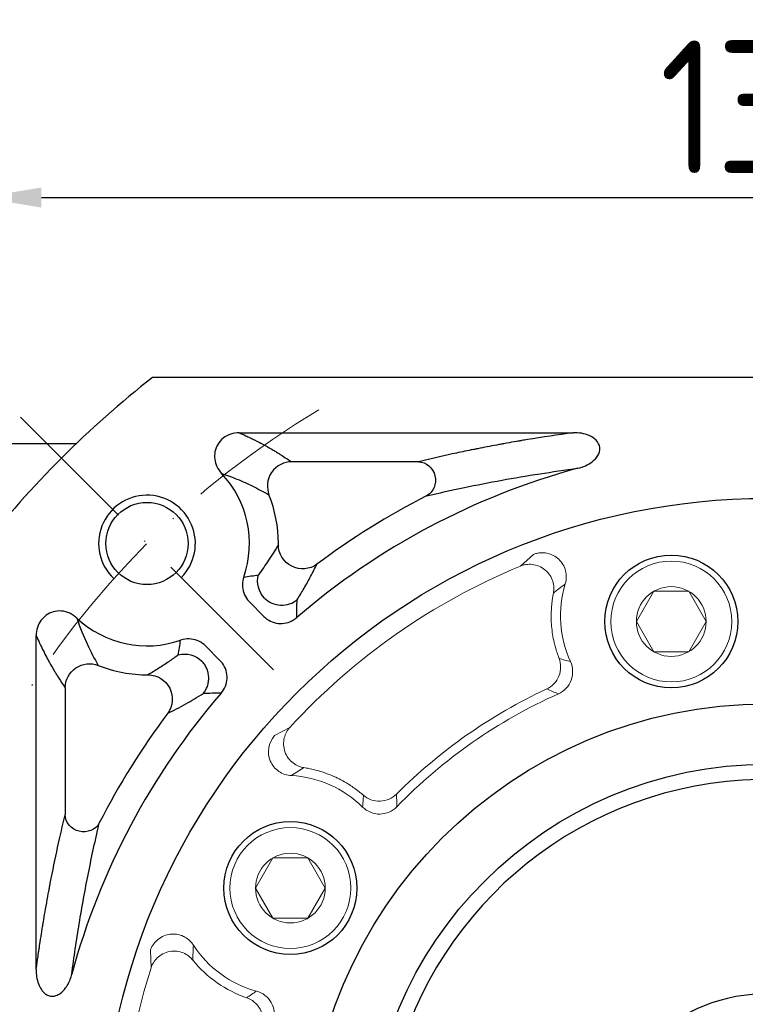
# Model space of a CAD drawing. Header units: millimetres. Extents: x 7053 to 8260, y -521 to 182.
# Tile 6 of 14: x 7152 to 7212, y -69 to 13. Entities that reach past the tile are written whole.
import ezdxf

# ---------------------------------------------------------------- set-up
doc = ezdxf.new("R2010")
doc.units = ezdxf.units.MM
doc.linetypes.add('ACAD_ISO10W100', pattern=[18, 12, -3, 0, -3])
for name, color, linetype, lineweight in [('6文字层', 3, 'Continuous', 35), ('中心线层', 7, 'ACAD_ISO10W100', 0), ('粗实线', 7, 'Continuous', 40), ('细实线', 7, 'Continuous', 18)]:
    doc.layers.add(name, color=color, linetype=linetype, lineweight=lineweight)
doc.layers.add('标注线', color=7, linetype='Continuous')
doc.styles.add('工程字', font='gbenor.shx', dxfattribs={"bigfont": 'gbcbig.shx'})
doc.dimstyles.new('DIMSTYLE_17', dxfattribs={"dimtxt": 8, "dimasz": 12, "dimexe": 0.18, "dimexo": 1, "dimgap": 1, "dimtad": 1, "dimtih": 1, "dimtoh": 1, "dimdec": 3, "dimdsep": 46, "dimtxsty": 'Standard', "dimblk": '_FILLED', "dimblk1": '_FILLED', "dimblk2": '_FILLED', "dimcen": 0.09, "dimadec": 0, "dimazin": 0, "dimtol": 1, "dimtp": 0.1, "dimtm": 0.1, "dimtfac": 0.7, "dimtdec": 3, "dimtofl": 0, "dimtmove": 0, "dimatfit": 3, "dimldrblk": '_FILLED', "dimfxl": 1, "dimtolj": 1, "dimarcsym": 0})
doc.dimstyles.new('ISO-25', dxfattribs={"dimtxt": 11, "dimasz": 5, "dimexe": 1.25, "dimexo": 1, "dimgap": 2, "dimtad": 1, "dimtxsty": '工程字', "dimcen": 2, "dimadec": 0, "dimazin": 0, "dimtfac": 1, "dimtmove": 0, "dimatfit": 3, "dimfxl": 1, "dimarcsym": 0})

# ---------------------------------------------------------------- blocks, each defined once
blk = doc.blocks.new('*D88')
at = {"layer": '6文字层', "color": 0, "lineweight": -2}
for p, q in [((7148.618, -30.274), (7148.618, -0.936)), ((7278.618, -30.274), (7278.618, -0.936)), ((7153.618, -2.186), (7273.618, -2.186))]:
    blk.add_line(p, q, dxfattribs=at)
at = {"layer": '6文字层', "color": 0}
for points in [[(7153.618, -1.352), (7153.618, -3.019), (7148.618, -2.186)], [(7273.618, -3.019), (7273.618, -1.352), (7278.618, -2.186)]]:
    blk.add_solid(points, dxfattribs=at)
at = {"layer": 'Defpoints', "color": 0}
for p in [(7278.618, -2.186), (7148.618, -31.274), (7278.618, -31.274)]:
    blk.add_point(p, dxfattribs=at)
at = {"layer": '6文字层', "color": 0, "insert": (7213.618, 5.314), "char_height": 11, "attachment_point": 5, "style": '工程字'}
blk.add_mtext('130', dxfattribs=at)
blk = doc.blocks.new('_FILLED')
at = {"color": 0, "linetype": 'ByBlock'}
blk.add_solid([(0, 0), (-1, 0.133), (-1, -0.133)], dxfattribs=at)
blk = doc.blocks.new('*D90')
at = {"layer": '6文字层', "color": 0, "lineweight": -2}
for p, q in [((7284.889, -2.883), (7272.818, -16.296)), ((7309.806, -2.883), (7284.889, -2.883)), ((7213.528, -82.08), (7213.708, -82.08)), ((7213.618, -82.17), (7213.618, -81.99))]:
    blk.add_line(p, q, dxfattribs=at)
at = {"layer": 'Defpoints', "color": 0}
for p in [(7268.805, -20.756), (7158.431, -143.404)]:
    blk.add_point(p, dxfattribs=at)
at = {"layer": '6文字层', "color": 0, "lineweight": -2, "xscale": 6, "yscale": 6, "zscale": 6, "rotation": 228.0152339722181}
blk.add_blockref('_FILLED', (7268.805, -20.756), dxfattribs=at)
at = {"layer": '6文字层', "color": 0, "lineweight": 25, "insert": (7298.347, 3.617), "char_height": 11, "attachment_point": 5, "style": '工程字'}
blk.add_mtext('\\A1;∅165', dxfattribs=at)
blk = doc.blocks.new('*D92')
at = {"layer": '6文字层', "color": 0, "lineweight": -2}
for p, q in [((7213.528, -82.08), (7213.708, -82.08)), ((7213.618, -82.17), (7213.618, -81.99)), ((7247.835, -185.638), (7238.246, -156.617)), ((7273.669, -185.638), (7247.835, -185.638))]:
    blk.add_line(p, q, dxfattribs=at)
at = {"layer": 'Defpoints', "color": 0}
for p in [(7190.871, -13.241), (7236.364, -150.92)]:
    blk.add_point(p, dxfattribs=at)
at = {"layer": '6文字层', "color": 0, "lineweight": -2, "xscale": 6, "yscale": 6, "zscale": 6, "rotation": 108.2846789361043}
blk.add_blockref('_FILLED', (7236.364, -150.92), dxfattribs=at)
at = {"layer": '6文字层', "color": 0, "lineweight": 25, "insert": (7261.752, -179.138), "char_height": 11, "attachment_point": 5, "style": '工程字'}
blk.add_mtext('\\A1;∅145', dxfattribs=at)
blk = doc.blocks.new('*D93')
at = {"layer": '6文字层', "color": 0, "lineweight": -2}
for p, q in [((7151.192, -144.505), (7145.722, -149.976)), ((7213.618, -153.08), (7213.618, -178.099))]:
    blk.add_line(p, q, dxfattribs=at)
blk.add_arc((7213.618, -82.08), 94.769, 228.02327, 266.97673, dxfattribs=at)
at = {"layer": '6文字层', "color": 0}
for points in [[(7150.807, -151.929), (7149.66, -153.138), (7146.606, -149.092)], [(7208.597, -177.55), (7208.641, -175.884), (7213.618, -176.849)]]:
    blk.add_solid(points, dxfattribs=at)
at = {"layer": 'Defpoints', "color": 0}
for p in [(7213.618, -12.08), (7172.805, -122.893), (7151.9, -143.798), (7213.618, -152.08), (7166.233, -164.153)]:
    blk.add_point(p, dxfattribs=at)
at = {"layer": '6文字层', "color": 0, "insert": (7180.221, -162.706), "char_height": 11, "attachment_point": 5, "rotation": 337.5, "style": '工程字'}
blk.add_mtext('45%%d', dxfattribs=at)

msp = doc.modelspace()

# ---------------------------------------------------------------- linework, layer by layer
for p, q in [((7169.9772, -21.6537), (7197.6098, -21.6537)), ((7184.8041, -24.0452), (7174.2891, -24.0452)), ((7172.0235, -36.8469), (7170.831, -35.6545)), ((7153.1909, -66.0726), (7153.1909, -38.44)), ((7167.1917, -39.2938), (7168.3841, -40.4863)), ((7155.5825, -42.7519), (7155.5825, -53.2669))]:
    msp.add_line(p, q)
at = {"color": 7, "linetype": 'Continuous', "lineweight": 15}
for p, q in [((7194.316, -31.7154), (7193.2469, -32.6857)), ((7174.1689, -46.0443), (7172.8915, -46.717)), ((7162.629, -64.4922), (7162.6851, -65.9348))]:
    msp.add_line(p, q, dxfattribs=at)
for centre, radius, start, end in [((7162.3523, -30.8151), 8.4734, 340.865406, 43.2348), ((7213.6175, -82.0803), 59.5734, 105.196544, 130.746969), ((7162.3523, -30.8151), 10.8649, 0, 21.812672), ((7213.6175, -82.0803), 61.9649, 117.003596, 126.90813), ((7162.3523, -30.8151), 10.8649, 359.442948, 0), ((7162.3523, -30.8151), 8.4734, 226.7652, 289.134578), ((7162.3523, -30.8151), 10.8649, 248.187328, 270.557052), ((7213.6175, -82.0803), 59.5734, 139.253028, 164.803455), ((7213.6175, -82.0803), 61.9649, 143.09187, 152.996404)]:
    msp.add_arc(centre, radius, start, end)
for start, end in [(112.411529, 137.588538), (162.411462, 197.588538)]:
    msp.add_arc((7213.6175, -82.0803), 53.4303, start, end, dxfattribs=at)
at = {"extrusion": (0, 0, -1)}
for centre, major_axis, ratio, start_param, end_param in [((7184.8041, -25.5395), (-0.3502, 1.4585), 0.9364146, 0.2510083, 2.8905843), ((7175.209, -30.9401), (1.7848, -0.9025), 0.9810146, 0.466104, 2.6754886), ((7173.4942, -33.9369), (0.5066, -1.9348), 0.9949025, 1.043729, 2.0978636), ((7165.4742, -41.957), (-1.9348, 0.5066), 0.9949025, 1.043729, 2.0978636), ((7157.5749, -42.7519), (-1.6562, -1.1211), 0.9880381, 0.6006447, 2.5409473), ((7162.4773, -43.6718), (-0.9025, 1.7848), 0.9810146, 0.466104, 2.6754886), ((7157.0768, -53.2669), (1.4585, -0.3502), 0.9364146, 0.2510083, 2.8905843)]:
    msp.add_ellipse(centre, major_axis=major_axis, ratio=ratio, start_param=start_param, end_param=end_param, dxfattribs=at)
for points, knots in [([(7169.9772, -21.6537), (7169.7412, -21.6509), (7169.5011, -21.6873), (7169.0516, -21.8372), (7168.8358, -21.9535), (7168.4743, -22.2444), (7168.3205, -22.4201), (7168.0954, -22.7978), (7168.0166, -23.0026), (7167.9339, -23.4162), (7167.9272, -23.6303), (7167.9812, -24.0489), (7168.0442, -24.2584), (7168.2343, -24.6562), (7168.368, -24.8473), (7168.5256, -25.0108)], [0, 0, 0, 0, 0.151852, 0.151852, 0.3042257, 0.3042257, 0.4488057, 0.4488057, 0.5846145, 0.5846145, 0.7175857, 0.7175857, 0.853995, 0.853995, 1, 1, 1, 1]), ([(7169.9772, -21.6537), (7170.1308, -21.7201), (7170.3186, -21.8029), (7170.6419, -21.9516), (7170.7565, -22.0052), (7170.9376, -22.0919), (7171.0304, -22.1368), (7171.1264, -22.184), (7171.1911, -22.216), (7171.2241, -22.2323), (7171.5188, -22.3797), (7171.7377, -22.495), (7172.0143, -22.6444), (7172.0978, -22.6902), (7172.211, -22.7531), (7172.2646, -22.7831), (7172.3138, -22.8108), (7172.3377, -22.8243), (7172.3494, -22.831), (7172.3609, -22.8375), (7172.3685, -22.8418), (7172.3725, -22.8441), (7172.4891, -22.9104), (7172.6311, -22.9924), (7172.8824, -23.1422), (7172.9726, -23.1965), (7173.1166, -23.2847), (7173.1908, -23.3305), (7173.2811, -23.3869), (7173.3272, -23.4158), (7173.3471, -23.4283), (7173.3604, -23.4367), (7173.3673, -23.441), (7173.7905, -23.7082), (7174.0868, -23.9083), (7174.2891, -24.0452)], [0, 0, 0, 0, 0.125, 0.125, 0.1875, 0.1875, 0.21875, 0.234375, 0.234375, 0.25, 0.25, 0.375, 0.375, 0.4375, 0.4375, 0.46875, 0.484375, 0.484375, 0.4921875, 0.4960938, 0.4960938, 0.5, 0.5, 0.625, 0.625, 0.6875, 0.6875, 0.71875, 0.734375, 0.7421875, 0.7460937, 0.7460937, 0.75, 0.75, 1, 1, 1, 1]), ([(7197.6098, -21.6537), (7196.3177, -21.8261), (7194.8935, -22.0381), (7193.4829, -22.2737), (7193.3095, -22.3031), (7193.271, -22.3096), (7193.2548, -22.3124), (7193.2029, -22.3212), (7193.0989, -22.3389), (7192.7171, -22.4046), (7192.2978, -22.4786), (7191.9109, -22.5486), (7191.8052, -22.5678), (7191.7347, -22.5807), (7191.7029, -22.5865), (7191.5389, -22.6166), (7191.1456, -22.6894), (7190.4912, -22.8136), (7189.936, -22.9224), (7189.6425, -22.981), (7189.5936, -22.9907), (7189.5793, -22.9936), (7189.5504, -22.9994), (7189.4779, -23.0139), (7189.2895, -23.0519), (7188.6514, -23.1818), (7187.1406, -23.5005), (7185.7402, -23.8205), (7184.8041, -24.0452)], [0, 0, 0, 0, 0.25, 0.28125, 0.2851562, 0.2851562, 0.2890625, 0.2890625, 0.296875, 0.3125, 0.375, 0.390625, 0.3984375, 0.3984375, 0.40625, 0.40625, 0.4375, 0.5, 0.5625, 0.5703125, 0.5703125, 0.5742187, 0.5742187, 0.578125, 0.59375, 0.625, 0.75, 1, 1, 1, 1]), ([(7198.0015, -24.5898), (7198.4308, -24.4871), (7198.8361, -24.316), (7199.5436, -23.7681), (7199.8602, -23.3541), (7199.758, -22.4132), (7199.3449, -22.07), (7198.5133, -21.706), (7198.0581, -21.6403), (7197.6098, -21.6537)], [0, 0, 0, 0, 0.25, 0.25, 0.5, 0.5, 0.75, 0.75, 1, 1, 1, 1]), ([(7174.2891, -24.0452), (7173.7436, -24.0514), (7173.0466, -24.348), (7172.2587, -25.5119), (7172.2423, -26.2693), (7172.4393, -26.778)], [0, 0, 0, 0, 0.5, 0.5, 1, 1, 1, 1]), ([(7168.5256, -25.0109), (7168.9593, -25.1676), (7169.8992, -25.5075), (7171.1848, -26.0962), (7172.0029, -26.5407), (7172.4393, -26.778)], [0, 0, 0, 0, 0.2854704, 0.6187701, 1, 1, 1, 1]), ([(7185.4826, -26.8709), (7186.498, -26.6397), (7188.4267, -26.2005), (7191.5596, -25.59), (7194.6356, -25.056), (7196.9279, -24.7387), (7198.0015, -24.59)], [0, 0, 0, 0, 0.2936398, 0.5577012, 0.7928423, 1, 1, 1, 1]), ([(7173.2167, -30.9207), (7172.9679, -31.3307), (7172.5172, -32.0732), (7171.867, -32.9891), (7171.5757, -33.3994)], [0, 0, 0, 0, 0.5520792, 1, 1, 1, 1]), ([(7174.7698, -35.4675), (7174.9676, -35.1467), (7175.3951, -34.4533), (7175.9257, -33.4891), (7176.2387, -32.8654), (7176.4055, -32.5332)], [0, 0, 0, 0, 0.2868894, 0.6201136, 1, 1, 1, 1]), ([(7170.3575, -33.5926), (7170.2843, -33.8013), (7170.2457, -34.0256), (7170.245, -34.4683), (7170.283, -34.6929), (7170.4288, -35.1101), (7170.5384, -35.3085), (7170.724, -35.5417), (7170.7759, -35.5998), (7170.831, -35.6545)], [0, 0, 0, 0, 0.2991436, 0.2991436, 0.5984006, 0.5984006, 0.8963234, 0.8963234, 1, 1, 1, 1]), ([(7172.0854, -35.3458), (7172.4033, -35.6593), (7172.8903, -35.8977), (7173.9183, -35.9443), (7174.4249, -35.7509), (7174.7698, -35.4675)], [0, 0, 0, 0, 0.5, 0.5, 1, 1, 1, 1]), ([(7156.5481, -36.9884), (7156.3782, -36.8247), (7156.1784, -36.6867), (7155.7482, -36.4878), (7155.5113, -36.4246), (7155.0489, -36.3889), (7154.8167, -36.4116), (7154.3947, -36.5324), (7154.1973, -36.6274), (7153.8538, -36.8718), (7153.7022, -37.0231), (7153.4542, -37.3651), (7153.3562, -37.561), (7153.2218, -37.9815), (7153.1882, -38.2126), (7153.1909, -38.44)], [0, 0, 0, 0, 0.1518685, 0.1518685, 0.3042759, 0.3042759, 0.4486569, 0.4486569, 0.5842512, 0.5842512, 0.7172422, 0.7172422, 0.853866, 0.853866, 1, 1, 1, 1]), ([(7172.0235, -36.8469), (7172.1797, -37.0048), (7172.3651, -37.1383), (7172.7645, -37.3338), (7172.9842, -37.3984), (7173.424, -37.4492), (7173.6501, -37.4371), (7174.0788, -37.3402), (7174.2872, -37.2545), (7174.5648, -37.0823), (7174.6518, -37.0181), (7174.7328, -36.9475)], [0, 0, 0, 0, 0.2244538, 0.2244538, 0.4490865, 0.4490865, 0.6712553, 0.6712553, 0.8926094, 0.8926094, 1, 1, 1, 1]), ([(7153.1909, -38.44), (7153.3727, -38.8604), (7153.6581, -39.4756), (7154.0133, -40.1662), (7154.1964, -40.5048), (7154.2894, -40.6724), (7154.3362, -40.7557), (7154.3597, -40.7973), (7154.3715, -40.8181), (7154.3774, -40.8284), (7154.3797, -40.8324), (7154.3819, -40.8364), (7154.3842, -40.8404), (7154.4766, -41.0029), (7154.6215, -41.2507), (7154.799, -41.5426), (7154.89, -41.6894), (7154.936, -41.7629), (7154.9591, -41.7997), (7154.9707, -41.8181), (7154.9765, -41.8273), (7154.979, -41.8312), (7154.9814, -41.8351), (7154.9839, -41.839), (7155.1614, -42.1203), (7155.3615, -42.4254), (7155.5825, -42.7519)], [0, 0, 0, 0, 0.25, 0.375, 0.4375, 0.46875, 0.484375, 0.4921875, 0.4960937, 0.4980469, 0.4990234, 0.4990234, 0.5, 0.5, 0.625, 0.6875, 0.71875, 0.734375, 0.7421875, 0.7460937, 0.7480469, 0.7490234, 0.7490234, 0.75, 0.75, 1, 1, 1, 1]), ([(7167.1917, -39.2938), (7167.0358, -39.1368), (7166.8508, -39.0043), (7166.4527, -38.8105), (7166.2341, -38.7466), (7165.7951, -38.6959), (7165.5687, -38.708), (7165.2779, -38.7732), (7165.203, -38.7946), (7165.1298, -38.8203)], [0, 0, 0, 0, 0.2991489, 0.2991489, 0.5984115, 0.5984115, 0.8963354, 0.8963354, 1, 1, 1, 1]), ([(7164.9366, -40.0385), (7164.6685, -40.2308), (7164.0891, -40.6463), (7163.2755, -41.1813), (7162.742, -41.5064), (7162.4579, -41.6795)], [0, 0, 0, 0, 0.287089, 0.6203406, 1, 1, 1, 1]), ([(7168.4847, -43.1956), (7168.6306, -43.0281), (7168.75, -42.8333), (7168.9153, -42.4205), (7168.9634, -42.1966), (7168.9815, -41.7543), (7168.9526, -41.5297), (7168.8243, -41.1094), (7168.7234, -40.9078), (7168.531, -40.6438), (7168.4605, -40.5618), (7168.3841, -40.4863)], [0, 0, 0, 0, 0.2244521, 0.2244521, 0.4490829, 0.4490829, 0.67125, 0.67125, 0.8926052, 0.8926052, 1, 1, 1, 1]), ([(7164.0704, -44.8683), (7164.55, -44.6295), (7165.4183, -44.1971), (7166.5141, -43.5308), (7167.0047, -43.2326)], [0, 0, 0, 0, 0.5523227, 1, 1, 1, 1]), ([(7153.1909, -66.0726), (7153.2188, -65.8634), (7153.256, -65.5877), (7153.3263, -65.0853), (7153.3521, -64.9031), (7153.3945, -64.6091), (7153.4166, -64.457), (7153.4441, -64.2708), (7153.4582, -64.1756), (7153.4654, -64.1275), (7153.469, -64.1033), (7153.4706, -64.0929), (7153.4716, -64.0861), (7153.4722, -64.0816), (7153.5252, -63.7271), (7153.5757, -63.4002), (7153.6479, -62.9426), (7153.6714, -62.7956), (7153.7058, -62.5829), (7153.7228, -62.4785), (7153.7422, -62.3601), (7153.7518, -62.3017), (7153.7566, -62.2728), (7153.759, -62.2583), (7153.7598, -62.2533), (7153.7606, -62.2488), (7153.7613, -62.2442), (7153.8248, -61.8599), (7153.9226, -61.2794), (7154.1225, -60.1693), (7154.1809, -59.8542), (7154.2558, -59.4559), (7154.2786, -59.3355), (7154.3097, -59.1728), (7154.3244, -59.096), (7154.3401, -59.014), (7154.3476, -58.9749), (7154.3513, -58.9559), (7154.3525, -58.9496), (7154.3534, -58.9451), (7154.3543, -58.9406), (7154.3551, -58.936), (7154.7565, -56.8552), (7155.1688, -54.9906), (7155.5825, -53.2669)], [0, 0, 0, 0, 0.0625, 0.0625, 0.09375, 0.09375, 0.109375, 0.1171875, 0.1210938, 0.1230469, 0.1240234, 0.1245117, 0.1245117, 0.125, 0.125, 0.1875, 0.1875, 0.21875, 0.21875, 0.234375, 0.2421875, 0.2460938, 0.2480469, 0.2490234, 0.2495117, 0.2495117, 0.25, 0.25, 0.375, 0.375, 0.4375, 0.4375, 0.46875, 0.46875, 0.484375, 0.4921875, 0.4960938, 0.4980469, 0.4990234, 0.4995117, 0.4995117, 0.5, 0.5, 1, 1, 1, 1]), ([(7156.1273, -66.4643), (7156.2236, -65.7534), (7156.425, -64.2672), (7156.7531, -62.1965), (7157.1156, -60.1109), (7157.514, -58.0348), (7157.9478, -55.9503), (7158.2512, -54.6288), (7158.4081, -53.9454)], [0, 0, 0, 0, 0.1350644, 0.2823925, 0.4423168, 0.6150962, 0.8009359, 1, 1, 1, 1]), ([(7153.1909, -66.0726), (7153.179, -66.4728), (7153.2325, -66.8842), (7153.3732, -67.2631), (7153.4345, -67.428), (7153.5136, -67.5891), (7153.7011, -67.8602), (7153.8057, -67.9768), (7154.0141, -68.1342), (7154.1103, -68.1882), (7154.315, -68.2605), (7154.4266, -68.279), (7154.6329, -68.2755), (7154.7305, -68.2582), (7154.9528, -68.1872), (7155.0751, -68.1209), (7155.3549, -67.9192), (7155.4999, -67.7632), (7155.823, -67.3201), (7155.9688, -67.0045), (7156.0899, -66.6094), (7156.1096, -66.5371), (7156.127, -66.4643)], [0, 0, 0, 0, 0.2278706, 0.2278706, 0.2278706, 0.3258258, 0.3258258, 0.409321, 0.409321, 0.4669563, 0.4669563, 0.5251464, 0.5251464, 0.5767777, 0.5767777, 0.6504834, 0.6504834, 0.7660657, 0.7660657, 0.9579575, 0.9579575, 1, 1, 1, 1])]:
    msp.add_open_spline(points, degree=3, knots=knots)
at = {"color": 7, "linetype": 'Continuous', "lineweight": 15}
for points, knots in [([(7196.9441, -34.1656), (7196.9578, -34.1182), (7196.9847, -34.0245), (7197.0115, -33.8827), (7197.0285, -33.7441), (7197.0356, -33.6103), (7197.034, -33.4831), (7197.0252, -33.3639), (7197.0107, -33.2539), (7196.992, -33.154), (7196.9335, -32.9079), (7196.7749, -32.5314), (7196.4228, -32.0974), (7195.9634, -31.7739), (7195.523, -31.6224), (7195.1471, -31.5761), (7194.863, -31.5813), (7194.5784, -31.6258), (7194.4013, -31.6862), (7194.316, -31.7154)], [0, 0, 0, 0, 0.0331134, 0.0654579, 0.0967748, 0.126814, 0.1553403, 0.1821373, 0.2070114, 0.229793, 0.2503375, 0.3767899, 0.4997229, 0.6206907, 0.7493197, 0.8075358, 0.874448, 0.9395031, 1, 1, 1, 1]), ([(7195.9683, -34.9209), (7195.9961, -34.7772), (7196.0099, -34.6206), (7195.9955, -34.29), (7195.9671, -34.1158), (7195.8574, -33.7674), (7195.7759, -33.5934), (7195.5599, -33.2693), (7195.4254, -33.1197), (7195.1177, -32.867), (7194.9449, -32.7641), (7194.5852, -32.6153), (7194.3987, -32.5693), (7194.0359, -32.5297), (7193.8598, -32.5358), (7193.5329, -32.5862), (7193.3822, -32.6303), (7193.2469, -32.6857)], [0, 0, 0, 0, 0.125, 0.125, 0.25, 0.25, 0.375, 0.375, 0.5, 0.5, 0.625, 0.625, 0.75, 0.75, 0.875, 0.875, 1, 1, 1, 1]), ([(7195.9683, -34.9209), (7195.9489, -35.0241), (7195.9088, -35.2371), (7195.8606, -35.5687), (7195.8212, -35.9208), (7195.7865, -36.3931), (7195.7754, -36.9752), (7195.8106, -37.6602), (7195.8939, -38.3391), (7196.0072, -38.9222), (7196.1348, -39.4248), (7196.2658, -39.8642), (7196.3773, -40.1663), (7196.4358, -40.3249)], [0, 0, 0, 0, 0.057331, 0.1183237, 0.182826, 0.2506616, 0.3768013, 0.5003429, 0.6247369, 0.7498499, 0.8243003, 0.9077034, 1, 1, 1, 1]), ([(7195.4152, -42.8551), (7195.6209, -42.7587), (7195.8245, -42.6194), (7196.1769, -42.257), (7196.3244, -42.0341), (7196.5209, -41.5469), (7196.5693, -41.2841), (7196.567, -40.7786), (7196.517, -40.537), (7196.4358, -40.3249)], [0, 0, 0, 0, 0.25, 0.25, 0.5, 0.5, 0.75, 0.75, 1, 1, 1, 1]), ([(7196.3774, -43.2551), (7196.8609, -43.0406), (7197.2525, -42.6249), (7197.6218, -41.6393), (7197.5999, -41.0697), (7197.3768, -40.5904)], [0, 0, 0, 0, 0.5, 0.5, 1, 1, 1, 1]), ([(7196.4358, -40.3249), (7196.5938, -40.3716), (7196.9033, -40.463), (7197.2212, -40.5485), (7197.3768, -40.5904)], [0, 0, 0, 0, 0.5105149, 1, 1, 1, 1]), ([(7174.1689, -46.0443), (7174.0706, -46.1525), (7173.9776, -46.279), (7173.8184, -46.5689), (7173.7524, -46.7324), (7173.6656, -47.0868), (7173.6451, -47.2778), (7173.6619, -47.6667), (7173.6994, -47.8643), (7173.8317, -48.2398), (7173.9262, -48.4174), (7174.1568, -48.7312), (7174.2926, -48.8673), (7174.5824, -49.0896), (7174.7363, -49.1758), (7175.0422, -49.3024), (7175.194, -49.343), (7175.3385, -49.366)], [0, 0, 0, 0, 0.125, 0.125, 0.25, 0.25, 0.375, 0.375, 0.5, 0.5, 0.625, 0.625, 0.75, 0.75, 0.875, 0.875, 1, 1, 1, 1]), ([(7172.8915, -46.717), (7172.3966, -47.2863), (7172.2617, -48.1296), (7172.6964, -49.1555), (7172.9435, -49.4591), (7173.5539, -49.8819), (7173.9218, -50.0066), (7174.295, -50.0247)], [0, 0, 0, 0, 0.5, 0.5, 0.75, 0.75, 1, 1, 1, 1]), ([(7180.2573, -51.6519), (7180.1799, -51.5857), (7180.029, -51.4567), (7179.8011, -51.2769), (7179.5807, -51.1124), (7179.3683, -50.9629), (7179.0273, -50.7356), (7178.5647, -50.4588), (7177.9553, -50.1499), (7177.3354, -49.8875), (7176.7445, -49.6849), (7176.2123, -49.5386), (7175.7642, -49.4374), (7175.4757, -49.389), (7175.3385, -49.366)], [0, 0, 0, 0, 0.0555847, 0.1083959, 0.158436, 0.2056979, 0.250167, 0.3821377, 0.4996741, 0.6228405, 0.7493555, 0.8403524, 0.924065, 1, 1, 1, 1]), ([(7180.184, -52.6257), (7180.1981, -52.4653), (7180.2269, -52.1378), (7180.247, -51.8161), (7180.2573, -51.6519)], [0, 0, 0, 0, 0.4896715, 1, 1, 1, 1]), ([(7180.2573, -51.6519), (7180.4288, -51.8005), (7180.6388, -51.9298), (7181.1126, -52.1044), (7181.376, -52.1486), (7181.9004, -52.1304), (7182.1601, -52.0681), (7182.6207, -51.8611), (7182.8212, -51.7176), (7182.982, -51.5575)], [0, 0, 0, 0, 0.25, 0.25, 0.5, 0.5, 0.75, 0.75, 1, 1, 1, 1]), ([(7180.184, -52.6257), (7180.5583, -52.9992), (7181.0869, -53.2146), (7182.139, -53.204), (7182.6621, -52.9786), (7183.0289, -52.5981)], [0, 0, 0, 0, 0.5, 0.5, 1, 1, 1, 1]), ([(7166.1952, -64.0538), (7166.1677, -64.0129), (7166.1132, -63.9321), (7166.0218, -63.8203), (7165.9266, -63.7182), (7165.8286, -63.6269), (7165.7302, -63.5463), (7165.6332, -63.4764), (7165.5396, -63.4169), (7165.451, -63.367), (7165.2249, -63.2536), (7164.8346, -63.1331), (7164.2758, -63.1238), (7163.7327, -63.2678), (7163.3336, -63.5078), (7163.0564, -63.766), (7162.8779, -63.987), (7162.729, -64.2336), (7162.6615, -64.4081), (7162.629, -64.4922)], [0, 0, 0, 0, 0.033113, 0.0654571, 0.0967737, 0.1268128, 0.155339, 0.1821361, 0.2070104, 0.2297924, 0.2503375, 0.3767897, 0.4997228, 0.6206908, 0.7493197, 0.8075357, 0.874448, 0.939503, 1, 1, 1, 1]), ([(7166.1466, -65.2868), (7166.0544, -65.1732), (7165.9434, -65.062), (7165.6808, -64.8605), (7165.5291, -64.7703), (7165.1918, -64.6304), (7165.006, -64.5809), (7164.619, -64.5381), (7164.4179, -64.545), (7164.0265, -64.6182), (7163.8366, -64.6845), (7163.4914, -64.8644), (7163.3363, -64.9777), (7163.0728, -65.2301), (7162.9642, -65.369), (7162.7927, -65.6517), (7162.7297, -65.7956), (7162.6851, -65.9348)], [0, 0, 0, 0, 0.125, 0.125, 0.25, 0.25, 0.375, 0.375, 0.5, 0.5, 0.625, 0.625, 0.75, 0.75, 0.875, 0.875, 1, 1, 1, 1]), ([(7171.8817, -70.8179), (7171.9403, -70.5984), (7171.9646, -70.3526), (7171.9136, -69.8494), (7171.8376, -69.5929), (7171.5906, -69.1288), (7171.4202, -68.9226), (7171.0311, -68.5993), (7170.8137, -68.4823), (7170.5989, -68.4083)], [0, 0, 0, 0, 0.25, 0.25, 0.5, 0.5, 0.75, 0.75, 1, 1, 1, 1]), ([(7172.8073, -70.3373), (7172.9543, -69.8284), (7172.8875, -69.2604), (7172.3689, -68.3431), (7171.9175, -67.9937), (7171.4061, -67.8571)], [0, 0, 0, 0, 0.5, 0.5, 1, 1, 1, 1])]:
    msp.add_open_spline(points, degree=3, knots=knots, dxfattribs=at)
for points in [[(7170.3575, -33.5925), (7170.7668, -33.5368), (7171.1728, -33.4718), (7171.5757, -33.3994)], [(7174.7328, -36.9475), (7174.743, -36.4573), (7174.7553, -35.9639), (7174.7698, -35.4675)], [(7156.5481, -36.9884), (7157.0856, -38.5815), (7157.6845, -39.787), (7158.3152, -40.9021)], [(7164.9366, -40.0385), (7165.009, -39.6356), (7165.074, -39.2296), (7165.1298, -38.8203)], [(7168.4848, -43.1956), (7167.9896, -43.2058), (7167.4963, -43.2182), (7167.0047, -43.2326)]]:
    msp.add_open_spline(points, degree=3)
for points in [[(7196.9441, -34.1656), (7196.6016, -34.4145), (7196.2779, -34.6665), (7195.9683, -34.9209)], [(7197.3768, -40.5904), (7196.4479, -38.5873), (7196.2947, -36.2768), (7196.9441, -34.1656)], [(7195.4152, -42.8551), (7190.8059, -45.0001), (7186.5764, -47.9601), (7182.982, -51.5575)], [(7196.3774, -43.2551), (7196.0487, -43.1232), (7195.7286, -42.9897), (7195.4152, -42.8551)], [(7183.0289, -52.5981), (7186.8283, -48.6672), (7191.381, -45.4801), (7196.3774, -43.2551)], [(7175.3385, -49.366), (7174.9935, -49.5699), (7174.646, -49.7879), (7174.295, -50.0247)], [(7174.295, -50.0247), (7176.4945, -50.1362), (7178.6159, -51.0651), (7180.184, -52.6257)], [(7182.982, -51.5575), (7183.0014, -51.8979), (7183.0174, -52.2442), (7183.0289, -52.5981)], [(7166.1952, -64.0538), (7166.1657, -64.4762), (7166.1507, -64.8861), (7166.1466, -65.2868)], [(7171.4061, -67.8571), (7169.2693, -67.2827), (7167.3967, -65.9108), (7166.1952, -64.0538)], [(7166.1466, -65.2868), (7167.3029, -66.7242), (7168.8641, -67.8157), (7170.5989, -68.4083)], [(7170.5989, -68.4083), (7170.8675, -68.2312), (7171.1365, -68.0479), (7171.4061, -67.8571)]]:
    msp.add_open_spline(points, degree=3, dxfattribs=at)
msp.add_rational_spline([(7167.0047, -43.2326), (7168.1527, -41.8356), (7166.883, -40.5482)], [1, 0.740742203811, 1], degree=2)
at = {"layer": '中心线层'}
msp.add_line((7172.805, -41.2678), (7151.8996, -20.3624), dxfattribs=at)
msp.add_arc((7213.6175, -82.0803), 72.5, 120.73805, 149.26195, dxfattribs=at)
at = {"layer": '标注线'}
msp.add_line((7156.4686, -22.5803), (7136.079, -22.5803), dxfattribs=at)
msp.add_arc((7162.3523, -30.8151), 4, 315, 226.580774, dxfattribs=at)
at = {"layer": '粗实线', "lineweight": 30}
msp.add_line((7264.4235, -17.0803), (7162.8115, -17.0803), dxfattribs=at)
for centre, radius in [((7213.6175, -82.0803), 55), ((7162.3523, -30.8151), 3.4), ((7205.7165, -37.2716), 5.5), ((7213.6175, -82.0803), 38), ((7213.6175, -82.0803), 33), ((7174.2134, -59.3303), 5.5)]:
    msp.add_circle(centre, radius, dxfattribs=at)
for radius, start, end in [(82.5, 128.01228, 141.98772), (31.75, 229.931457, 168.194953)]:
    msp.add_arc((7213.6175, -82.0803), radius, start, end, dxfattribs=at)
at = {"layer": '粗实线', "linetype": 'Continuous', "lineweight": 30}
msp.add_arc((7213.6175, -82.0803), 14, 4.055014, 180, dxfattribs=at)
at = {"layer": '细实线'}
for points in [[(7208.6033, -37.2716), (7207.1599, -34.7716), (7204.2732, -34.7716), (7202.8298, -37.2716), (7204.2732, -39.7716), (7207.1599, -39.7716)], [(7177.1001, -59.3303), (7175.6568, -56.8303), (7172.77, -56.8303), (7171.3266, -59.3303), (7172.77, -61.8303), (7175.6568, -61.8303)]]:
    msp.add_lwpolyline(points, close=True, dxfattribs=at)
for centre, radius in [((7205.7165, -37.2716), 5), ((7205.7165, -37.2716), 2.8868), ((7174.2134, -59.3303), 5), ((7174.2134, -59.3303), 2.8868)]:
    msp.add_circle(centre, radius, dxfattribs=at)

# ---------------------------------------------------------------- dimensions: what is measured, and where the dimension line sits
at = {"layer": '6文字层'}
dim = msp.add_linear_dim(base=(7278.6175, -2.1858), p1=(7148.6175, -31.2743), p2=(7278.6175, -31.2743), dimstyle='ISO-25', override={"dimtxsty": '工程字'}, dxfattribs=at)
dim.commit()
dim.dimension.update_dxf_attribs({"geometry": '*D88', "text_midpoint": (7213.6175, -2.1858), "dimtype": 160})
at = {"layer": '6文字层', "lineweight": 25}
for p1, p2, picture, middle in [((7158.4306, -143.4044), (7268.8045, -20.7562), '*D90', (7298.3473, -2.8831)), ((7190.8715, -13.2409), (7236.3636, -150.9197), '*D92', (7261.752, -185.6383))]:
    dim = msp.add_diameter_dim_2p(p1=p1, p2=p2, dimstyle='DIMSTYLE_17', override={"dimtxt": 11, "dimasz": 6, "dimtxsty": '工程字', "dimtol": 0, "dimldrblk": '_FILLED'}, dxfattribs=at)
    dim.commit()
    dim.dimension.update_dxf_attribs({"geometry": picture, "text_midpoint": middle, "dimtype": 163})
at = {"layer": '6文字层'}
dim = msp.add_angular_dim_2l(base=(7166.2331, -164.1526), line1=((7172.805, -122.8928), (7151.8996, -143.7983)), line2=((7213.6175, -152.0803), (7213.6175, -12.0803)), dimstyle='ISO-25', dxfattribs=at)
dim.commit()
dim.dimension.update_dxf_attribs({"geometry": '*D93', "text_midpoint": (7180.2212, -162.7063)})

doc.saveas('drawing.dxf')
